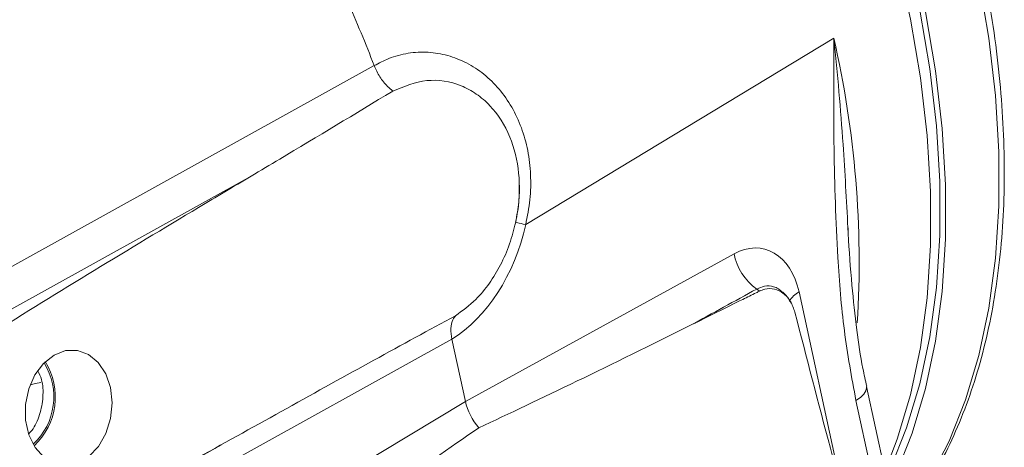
# Model space of a CAD drawing. Header units: inches. Extents: x 0.3 to 33.9, y 0.2 to 21.6.
# Tile 26 of 28: x 30.431 to 32.019, y 18.662 to 19.352. Entities that reach past the tile are written whole.
import ezdxf

# ---------------------------------------------------------------- set-up
doc = ezdxf.new("R2010")
doc.units = ezdxf.units.IN
doc.header["$MEASUREMENT"] = 0

msp = doc.modelspace()

# ---------------------------------------------------------------- linework, layer by layer
at = {"color": 7, "linetype": 'Continuous', "lineweight": 15}
for p, q in [((31.7439, 19.3222), (31.2471, 19.0211)), ((31.0028, 19.2777), (31.0028, 19.2776)), ((31.7667, 19.0159), (31.7671, 19.0075)), ((31.1499, 18.7359), (31.5831, 18.9741)), ((31.128, 18.8363), (30.4691, 18.4708)), ((31.1499, 18.7359), (31.128, 18.8363)), ((31.128, 18.8363), (31.128, 18.8363)), ((31.8288, 18.6121), (31.7967, 18.76)), ((31.8085, 18.6038), (31.7796, 18.7371)), ((30.6961, 18.4621), (31.1499, 18.7359)), ((30.4825, 18.5139), (30.7566, 18.666))]:
    msp.add_line(p, q, dxfattribs=at)
at = {"color": 8, "linetype": 'Continuous', "lineweight": 15}
msp.add_line((31.6879, 18.9125), (31.7597, 18.5818), dxfattribs=at)
at = {"color": 8, "linetype": 'Continuous', "lineweight": 15, "flags": 128}
for points in [[(31.8207, 19.9041), (31.8618, 19.8067), (31.8982, 19.7088), (31.9298, 19.6109), (31.9563, 19.5135), (31.9777, 19.4171), (31.9939, 19.3222), (32.0047, 19.2292), (32.0101, 19.1387), (32.0101, 19.0511), (32.0047, 18.9668), (31.9939, 18.8864), (31.9777, 18.8101), (31.9563, 18.7384), (31.9298, 18.6716), (31.8982, 18.6102), (31.8724, 18.5693)], [(31.8264, 18.6229), (31.8463, 18.6747), (31.8677, 18.7463), (31.8838, 18.8226), (31.8946, 18.903), (31.9, 18.9872), (31.9, 19.0747), (31.8946, 19.1651), (31.8838, 19.258), (31.8677, 19.3528), (31.8463, 19.4491), (31.8198, 19.5465), (31.7884, 19.6443), (31.752, 19.742), (31.711, 19.8393)], [(31.7796, 18.7371), (31.7869, 18.7423), (31.7924, 18.7475), (31.7957, 18.7528), (31.7969, 18.7578), (31.7966, 18.7601)]]:
    msp.add_lwpolyline(points, dxfattribs=at)
at = {"color": 7, "linetype": 'Continuous', "lineweight": 15, "flags": 128}
for points in [[(31.7269, 19.8504), (31.7676, 19.7537), (31.8038, 19.6566), (31.835, 19.5594), (31.8614, 19.4627), (31.8826, 19.367), (31.8986, 19.2727), (31.9093, 19.1804), (31.9147, 19.0906), (31.9147, 19.0036), (31.9093, 18.9199), (31.8986, 18.84), (31.8826, 18.7642), (31.8614, 18.693), (31.835, 18.6267), (31.8297, 18.6152)], [(31.7347, 19.8519), (31.7758, 19.7544), (31.8122, 19.6564), (31.8438, 19.5583), (31.8703, 19.4608), (31.8917, 19.3643), (31.9079, 19.2692), (31.9187, 19.1762), (31.9241, 19.0855), (31.9241, 18.9978), (31.9187, 18.9134), (31.9079, 18.8328), (31.8917, 18.7564), (31.8703, 18.6846), (31.8438, 18.6177), (31.8348, 18.5986)], [(30.0001, 18.7213), (30.0877, 18.7699), (30.438, 18.9643), (31.0028, 19.2777)], [(30.0378, 18.674), (30.1254, 18.7226), (30.4757, 18.917), (30.8041, 19.0992)], [(31.2471, 19.0211), (31.2431, 19.022), (31.2396, 19.0228), (31.2366, 19.0235), (31.2343, 19.0241), (31.2325, 19.0245), (31.2313, 19.0248), (31.2308, 19.0249), (31.2309, 19.0249)], [(30.4865, 18.8106), (30.4695, 18.7972), (30.4556, 18.7785), (30.4457, 18.7559), (30.4406, 18.731), (30.4407, 18.7058), (30.4459, 18.682), (30.4558, 18.6615), (30.4698, 18.6458), (30.4868, 18.636), (30.5055, 18.6328), (30.5246, 18.6366), (30.5425, 18.647), (30.5581, 18.6632), (30.5701, 18.6841), (30.5777, 18.708), (30.5802, 18.7333), (30.5776, 18.758), (30.5699, 18.7804), (30.5578, 18.7987), (30.5422, 18.8116), (30.5242, 18.8181), (30.5051, 18.8178), (30.4865, 18.8106)], [(30.4654, 18.7663), (30.4568, 18.7646), (30.4481, 18.7626)]]:
    msp.add_lwpolyline(points, dxfattribs=at)
at = {"color": 7, "linetype": 'Continuous', "lineweight": 15}
for centre, radius, start, end in [((28.6387, 18.3604), 2.5358, 21.2069, 23.7876), ((31.6717, 18.9908), 0.0902, 190.6189, 234.7443), ((31.5837, 18.8625), 0.0654, 51.6615, 56.5999), ((30.3807, 18.7432), 0.1079, 312.9079, 31.826), ((30.3823, 18.7429), 0.1038, 312.7009, 32.033)]:
    msp.add_arc(centre, radius, start, end, dxfattribs=at)
at = {"color": 8, "linetype": 'Continuous', "lineweight": 15}
for centre, radius, start, end in [((30.1688, 18.961), 1.616, 356.5011, 12.9142), ((31.7047, 18.8798), 0.0367, 117.1044, 151.9201)]:
    msp.add_arc(centre, radius, start, end, dxfattribs=at)
at = {"color": 7, "linetype": 'Continuous', "lineweight": 15}
for centre, major_axis, ratio, start_param, end_param in [((31.0777, 19.0607), (0.0518, 0.2449), 0.694591, 3.724118, 4.697841), ((31.6041, 18.8621), (0.0254, 0.12), 0.694591, 5.286538, 6.822428), ((43.0126, 25.2264), (26.0548, 14.2996), 0.001855, 4.254254, 4.258813), ((30.4548, 18.4302), (1.2108, 0.6996), 0.039195, 0.953123, 1.20548), ((31.9978, 19.1698), (1.1278, 0.5937), 0.043434, 3.867501, 4.245258), ((31.1906, 18.7259), (-0.03, 0.052), 0.577997, 1.066201, 1.88875), ((30.3453, 18.2158), (1.0999, 0.6937), 0.041726, 5.157663, 5.53542)]:
    msp.add_ellipse(centre, major_axis=major_axis, ratio=ratio, start_param=start_param, end_param=end_param, dxfattribs=at)
for points, knots in [([(31.8735, 18.5691), (31.881, 18.5799), (31.8995, 18.6062), (31.9249, 18.6529), (31.95, 18.7083), (31.9712, 18.7674), (31.9887, 18.8299), (32.0023, 18.8955), (32.0119, 18.9641), (32.0177, 19.0352), (32.0195, 19.1087), (32.0174, 19.1843), (32.0114, 19.2616), (32.0016, 19.3405), (31.988, 19.4204), (31.9707, 19.5012), (31.9499, 19.5824), (31.9256, 19.6635), (31.8983, 19.744), (31.8681, 19.8228), (31.8452, 19.8787), (31.8317, 19.9079), (31.8298, 19.9119)], [0, 0, 0, 0, 0.0367343, 0.0902656, 0.1438743, 0.1975372, 0.2512309, 0.3049341, 0.3586288, 0.4123001, 0.4659327, 0.5195133, 0.5730294, 0.6264648, 0.6797966, 0.7329904, 0.7859909, 0.8387039, 0.8909542, 0.9423763, 0.992063, 1, 1, 1, 1]), ([(31.7796, 18.7371), (31.7728, 18.7746), (31.759, 18.8498), (31.7482, 18.9863), (31.7434, 19.1437), (31.7437, 19.2623), (31.7439, 19.3218), (31.7439, 19.3222)], [0, 0, 0, 0, 0.200948, 0.404035, 0.700761, 0.998253, 1, 1, 1, 1]), ([(31.0028, 19.2776), (31.0106, 19.2817), (31.0281, 19.291), (31.0574, 19.2986), (31.0896, 19.3004), (31.1215, 19.295), (31.152, 19.2831), (31.1801, 19.2647), (31.2048, 19.2406), (31.2252, 19.2113), (31.241, 19.1779), (31.2512, 19.1409), (31.2558, 19.1017), (31.2549, 19.0612), (31.2497, 19.0345), (31.2471, 19.0211)], [0, 0, 0, 0, 0.063203, 0.143144, 0.223081, 0.302355, 0.381619, 0.459397, 0.53716, 0.614037, 0.690903, 0.767944, 0.844988, 0.922487, 1, 1, 1, 1]), ([(31.0028, 19.2776), (31.0056, 19.2715), (31.0112, 19.2593), (31.0222, 19.2453), (31.0297, 19.239), (31.0326, 19.2366)], [0, 0, 0, 0, 0.3814751, 0.7629458, 1, 1, 1, 1]), ([(31.0326, 19.2366), (31.0509, 19.244), (31.0876, 19.2587), (31.1345, 19.2506), (31.1678, 19.2328), (31.1966, 19.2081), (31.2236, 19.1662), (31.2382, 19.1056), (31.2371, 19.0572), (31.2321, 19.0311), (31.2309, 19.0249)], [0, 0, 0, 0, 0.1714813, 0.3434446, 0.4274859, 0.5114925, 0.6703011, 0.8160925, 0.956417, 1, 1, 1, 1]), ([(30.8041, 19.0992), (30.8195, 19.1084), (30.8958, 19.1538), (30.9719, 19.1998), (31.0326, 19.2366)], [0, 0, 0, 0, 0.202656, 1, 1, 1, 1]), ([(30.8041, 19.0992), (30.7759, 19.0824), (30.6915, 19.032), (30.5509, 18.9472), (30.3863, 18.8456), (30.2254, 18.7446), (30.1218, 18.6742), (30.07, 18.6391)], [0, 0, 0, 0, 0.114153, 0.342459, 0.570778, 0.785343, 1, 1, 1, 1]), ([(31.2366, 19.0884), (31.2367, 19.0781), (31.2368, 19.057), (31.2328, 19.0358), (31.2307, 19.0249)], [0, 0, 0, 0, 0.485711, 1, 1, 1, 1]), ([(31.2309, 19.0249), (31.2279, 19.0131), (31.2217, 18.9891), (31.2072, 18.9559), (31.1888, 18.9257), (31.1649, 18.8966), (31.145, 18.8822), (31.1337, 18.874)], [0, 0, 0, 0, 0.185119, 0.375609, 0.56021, 0.750399, 1, 1, 1, 1]), ([(31.797, 18.7602), (31.7949, 18.7697), (31.7883, 18.7992), (31.7802, 18.8537), (31.7725, 18.9265), (31.7683, 18.9817), (31.7671, 19.0128), (31.767, 19.0159)], [0, 0, 0, 0, 0.117842, 0.365531, 0.647116, 0.965322, 1, 1, 1, 1]), ([(31.6243, 18.9138), (31.6225, 18.9129), (31.6134, 18.9085), (31.5763, 18.8902), (31.541, 18.8726), (31.513, 18.8587)], [0, 0, 0, 0, 0.048249, 0.242972, 1, 1, 1, 1]), ([(31.6812, 18.8797), (31.6791, 18.8858), (31.6749, 18.8982), (31.6629, 18.9112), (31.6484, 18.9181), (31.6349, 18.9182), (31.627, 18.915), (31.6243, 18.9138)], [0, 0, 0, 0, 0.220211, 0.44058, 0.660997, 0.880133, 1, 1, 1, 1]), ([(31.6751, 18.8939), (31.6739, 18.8966), (31.6706, 18.9038), (31.6647, 18.9091), (31.661, 18.9124)], [0, 0, 0, 0, 0.377585, 1, 1, 1, 1]), ([(31.7711, 18.5402), (31.7696, 18.5455), (31.7586, 18.5855), (31.728, 18.6983), (31.7001, 18.8065), (31.6812, 18.8797)], [0, 0, 0, 0, 0.0467735, 0.3555451, 1, 1, 1, 1]), ([(31.1337, 18.874), (31.1322, 18.8721), (31.1284, 18.8667), (31.1255, 18.8541), (31.1272, 18.8422), (31.128, 18.8363)], [0, 0, 0, 0, 0.230653, 0.615325, 1, 1, 1, 1]), ([(30.4456, 18.6836), (30.4473, 18.6854), (30.4551, 18.6935), (30.464, 18.7144), (30.4696, 18.7427), (30.4684, 18.768), (30.4626, 18.7806), (30.4605, 18.7851)], [0, 0, 0, 0, 0.071466, 0.331922, 0.592571, 0.852549, 1, 1, 1, 1]), ([(30.4897, 18.521), (30.5183, 18.5363), (30.6426, 18.6029), (30.7664, 18.6715), (30.8618, 18.7244)], [0, 0, 0, 0, 0.2297207, 1, 1, 1, 1])]:
    msp.add_open_spline(points, degree=3, knots=knots, dxfattribs=at)
at = {"color": 8, "linetype": 'Continuous', "lineweight": 15}
for points, knots in [([(31.7439, 19.3222), (31.744, 19.3218), (31.7501, 19.2643), (31.759, 19.1607), (31.7643, 19.0606), (31.7667, 19.0159)], [0, 0, 0, 0, 0.003315, 0.554903, 1, 1, 1, 1]), ([(31.6197, 18.9171), (31.6239, 18.919), (31.633, 18.923), (31.645, 18.9219), (31.6545, 18.9185), (31.6584, 18.9144), (31.6602, 18.9125)], [0, 0, 0, 0, 0.295731, 0.635895, 0.829925, 1, 1, 1, 1])]:
    msp.add_open_spline(points, degree=3, knots=knots, dxfattribs=at)

doc.saveas('drawing.dxf')
